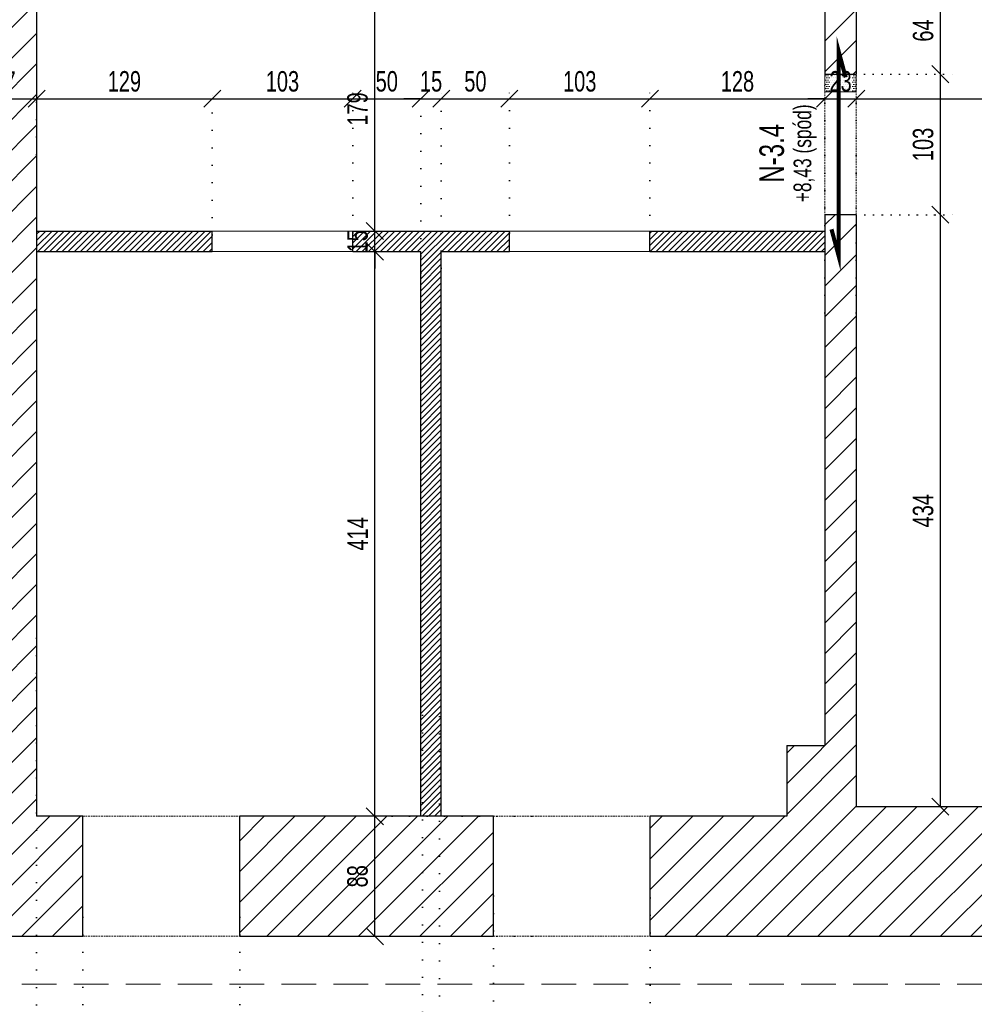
# Model space of a CAD drawing. Header units: millimetres. Extents: x 11149 to 111407, y -107619 to -23630.
# Tile 35 of 245: x 15479 to 16179, y -36493 to -35771. Entities that reach past the tile are written whole.
import ezdxf
from ezdxf.enums import TextEntityAlignment as Align

# ---------------------------------------------------------------- set-up
doc = ezdxf.new("R2010")
doc.units = ezdxf.units.MM
doc.header["$LTSCALE"] = 2
for name, pattern in [('DOT', [6.35, 0, -6.35]), ('HIDDEN', [9.525, 6.35, -3.175]), ('HIDDENX2', [19.05, 12.7, -6.35])]:
    doc.linetypes.add(name, pattern=pattern)
doc.layers.get('0').update_dxf_attribs({"plot": 0})
doc.layers.get('Defpoints').update_dxf_attribs({"color": 1})
doc.layers.add('3DPLAN_A_KRESKOWANIE 1', color=253, linetype='Continuous')
doc.layers.add('3DPLAN_A_OPIS', color=8, linetype='Continuous')
for name, color, linetype, lineweight in [('3DPLAN_A_WYSOKOŚCI ZMIANA', 144, 'HIDDENX2', 5), ('A_WYBURZENIA', 6, 'Continuous', 0), ('A_ściany mur', 2, 'Continuous', 30), ('e-cad_opisyNadproża', 7, 'Continuous', 9), ('e-cad_wymiary', 4, 'Continuous', 9), ('Opisy', 7, 'Continuous', 13)]:
    doc.layers.add(name, color=color, linetype=linetype, lineweight=lineweight)
doc.styles.add('e-cad_1', font='arial.ttf', dxfattribs={"width": 0.7})
doc.dimstyles.new('e-cad_1_100_[cm]', dxfattribs={"dimscale": 10, "dimtxt": 1.5, "dimasz": 1.25, "dimexe": 1.25, "dimexo": 0.625, "dimgap": 0.5, "dimtad": 1, "dimdec": 0, "dimrnd": 1, "dimzin": 1, "dimtxsty": 'e-cad_1', "dimblk": 'OBLIQUE', "dimcen": 2.5, "dimclrd": 256, "dimclre": 252, "dimclrt": 7, "dimadec": 0, "dimazin": 0, "dimtfac": 1, "dimtix": 1, "dimtmove": 2, "dimatfit": 3, "dimldrblk": 'NONE', "dimfxl": 60, "dimfxlon": 1, "dimarcsym": 0})
pattern_1 = [(45, (-15000, 214.1482), (-2.24506403, 2.24506403), [])]
pattern_2 = [(45, (13281.13, -30963.905), (-11.22532, 11.22532), [])]

# ---------------------------------------------------------------- blocks, each defined once
blk = doc.blocks.new('_OBLIQUE')
at = {"color": 0, "linetype": 'ByBlock', "lineweight": -2}
blk.add_line((-0.5, -0.5), (0.5, 0.5), dxfattribs=at)
blk = doc.blocks.new('*D164')
at = {"layer": 'Defpoints', "color": 0}
for p in [(15344.12, -36407.72), (15525.12, -36422.72), (15525.12, -36577.89)]:
    blk.add_point(p, dxfattribs=at)
at = {"layer": 'e-cad_wymiary', "color": 252, "linetype": 'DOT', "lineweight": -2}
for p, q in [((15344.12, -36413.97), (15344.12, -36590.39)), ((15525.12, -36428.97), (15525.12, -36590.39))]:
    blk.add_line(p, q, dxfattribs=at)
at = {"layer": 'e-cad_wymiary', "lineweight": -2}
blk.add_line((15344.12, -36577.89), (15525.12, -36577.89), dxfattribs=at)
at = {"layer": 'e-cad_wymiary', "lineweight": -2, "xscale": 12.5, "yscale": 12.5, "zscale": 12.5, "rotation": 180}
blk.add_blockref('_OBLIQUE', (15344.12, -36577.89), dxfattribs=at)
at = {"layer": 'e-cad_wymiary', "lineweight": -2, "xscale": 12.5, "yscale": 12.5, "zscale": 12.5}
blk.add_blockref('_OBLIQUE', (15525.12, -36577.89), dxfattribs=at)
at = {"layer": 'e-cad_wymiary', "color": 7, "insert": (15434.62, -36565.23), "char_height": 15, "attachment_point": 5, "style": 'e-cad_1'}
blk.add_mtext('181', dxfattribs=at)
blk = doc.blocks.new('_None')
blk = doc.blocks.new('*D165')
at = {"layer": 'Defpoints', "color": 0}
for p in [(15525.12, -36422.72), (15640.12, -36422.72), (15640.12, -36577.89)]:
    blk.add_point(p, dxfattribs=at)
at = {"layer": 'e-cad_wymiary', "color": 252, "linetype": 'DOT', "lineweight": -2}
for p, q in [((15525.12, -36428.97), (15525.12, -36590.39)), ((15640.12, -36428.97), (15640.12, -36590.39))]:
    blk.add_line(p, q, dxfattribs=at)
at = {"layer": 'e-cad_wymiary', "lineweight": -2}
blk.add_line((15525.12, -36577.89), (15640.12, -36577.89), dxfattribs=at)
at = {"layer": 'e-cad_wymiary', "lineweight": -2, "xscale": 12.5, "yscale": 12.5, "zscale": 12.5, "rotation": 180}
blk.add_blockref('_OBLIQUE', (15525.12, -36577.89), dxfattribs=at)
at = {"layer": 'e-cad_wymiary', "lineweight": -2, "xscale": 12.5, "yscale": 12.5, "zscale": 12.5}
blk.add_blockref('_OBLIQUE', (15640.12, -36577.89), dxfattribs=at)
at = {"layer": 'e-cad_wymiary', "color": 7, "insert": (15582.62, -36565.23), "char_height": 15, "attachment_point": 5, "style": 'e-cad_1'}
blk.add_mtext('115', dxfattribs=at)
blk = doc.blocks.new('*D166')
at = {"layer": 'Defpoints', "color": 0}
for p in [(15826.12, -36407.07), (15640.12, -36422.72), (15826.12, -36577.89)]:
    blk.add_point(p, dxfattribs=at)
at = {"layer": 'e-cad_wymiary', "color": 252, "linetype": 'DOT', "lineweight": -2}
for p, q in [((15826.12, -36413.32), (15826.12, -36590.39)), ((15640.12, -36428.97), (15640.12, -36590.39))]:
    blk.add_line(p, q, dxfattribs=at)
at = {"layer": 'e-cad_wymiary', "lineweight": -2}
blk.add_line((15640.12, -36577.89), (15826.12, -36577.89), dxfattribs=at)
at = {"layer": 'e-cad_wymiary', "lineweight": -2, "xscale": 12.5, "yscale": 12.5, "zscale": 12.5, "rotation": 180}
blk.add_blockref('_OBLIQUE', (15640.12, -36577.89), dxfattribs=at)
at = {"layer": 'e-cad_wymiary', "lineweight": -2, "xscale": 12.5, "yscale": 12.5, "zscale": 12.5}
blk.add_blockref('_OBLIQUE', (15826.12, -36577.89), dxfattribs=at)
at = {"layer": 'e-cad_wymiary', "color": 7, "insert": (15733.12, -36565.23), "char_height": 15, "attachment_point": 5, "style": 'e-cad_1'}
blk.add_mtext('186', dxfattribs=at)
blk = doc.blocks.new('*D167')
at = {"layer": 'Defpoints', "color": 0}
for p in [(15826.12, -36407.07), (15941.12, -36408.37), (15941.12, -36577.89)]:
    blk.add_point(p, dxfattribs=at)
at = {"layer": 'e-cad_wymiary', "color": 252, "linetype": 'DOT', "lineweight": -2}
for p, q in [((15826.12, -36413.32), (15826.12, -36590.39)), ((15941.12, -36414.62), (15941.12, -36590.39))]:
    blk.add_line(p, q, dxfattribs=at)
at = {"layer": 'e-cad_wymiary', "lineweight": -2}
blk.add_line((15826.12, -36577.89), (15941.12, -36577.89), dxfattribs=at)
at = {"layer": 'e-cad_wymiary', "lineweight": -2, "xscale": 12.5, "yscale": 12.5, "zscale": 12.5, "rotation": 180}
blk.add_blockref('_OBLIQUE', (15826.12, -36577.89), dxfattribs=at)
at = {"layer": 'e-cad_wymiary', "lineweight": -2, "xscale": 12.5, "yscale": 12.5, "zscale": 12.5}
blk.add_blockref('_OBLIQUE', (15941.12, -36577.89), dxfattribs=at)
at = {"layer": 'e-cad_wymiary', "color": 7, "insert": (15883.62, -36565.23), "char_height": 15, "attachment_point": 5, "style": 'e-cad_1'}
blk.add_mtext('115', dxfattribs=at)
blk = doc.blocks.new('*D168')
at = {"layer": 'Defpoints', "color": 0}
for p in [(15941.12, -36408.37), (16677.49, -36424.02), (16677.49, -36577.89)]:
    blk.add_point(p, dxfattribs=at)
at = {"layer": 'e-cad_wymiary', "color": 252, "linetype": 'DOT', "lineweight": -2}
for p, q in [((15941.12, -36414.62), (15941.12, -36590.39)), ((16677.49, -36430.27), (16677.49, -36590.39))]:
    blk.add_line(p, q, dxfattribs=at)
at = {"layer": 'e-cad_wymiary', "lineweight": -2}
blk.add_line((15941.12, -36577.89), (16677.49, -36577.89), dxfattribs=at)
at = {"layer": 'e-cad_wymiary', "lineweight": -2, "xscale": 12.5, "yscale": 12.5, "zscale": 12.5, "rotation": 180}
blk.add_blockref('_OBLIQUE', (15941.12, -36577.89), dxfattribs=at)
at = {"layer": 'e-cad_wymiary', "lineweight": -2, "xscale": 12.5, "yscale": 12.5, "zscale": 12.5}
blk.add_blockref('_OBLIQUE', (16677.49, -36577.89), dxfattribs=at)
at = {"layer": 'e-cad_wymiary', "color": 7, "insert": (16309.3, -36565.23), "char_height": 15, "attachment_point": 5, "style": 'e-cad_1'}
blk.add_mtext('736', dxfattribs=at)
blk = doc.blocks.new('*D189')
at = {"layer": 'Defpoints', "color": 0}
for p in [(15444.12, -36218.08), (15491.12, -36218.08), (15491.12, -36612.89)]:
    blk.add_point(p, dxfattribs=at)
at = {"layer": 'e-cad_wymiary', "color": 252, "linetype": 'DOT', "lineweight": -2}
for p, q in [((15444.12, -36224.33), (15444.12, -36625.39)), ((15491.12, -36224.33), (15491.12, -36625.39))]:
    blk.add_line(p, q, dxfattribs=at)
at = {"layer": 'e-cad_wymiary', "lineweight": -2}
blk.add_line((15444.12, -36612.89), (15491.12, -36612.89), dxfattribs=at)
at = {"layer": 'e-cad_wymiary', "lineweight": -2, "xscale": 12.5, "yscale": 12.5, "zscale": 12.5, "rotation": 180}
blk.add_blockref('_OBLIQUE', (15444.12, -36612.89), dxfattribs=at)
at = {"layer": 'e-cad_wymiary', "lineweight": -2, "xscale": 12.5, "yscale": 12.5, "zscale": 12.5}
blk.add_blockref('_OBLIQUE', (15491.12, -36612.89), dxfattribs=at)
at = {"layer": 'e-cad_wymiary', "color": 7, "insert": (15467.62, -36600.39), "char_height": 15, "attachment_point": 5, "style": 'e-cad_1'}
blk.add_mtext('47', dxfattribs=at)
blk = doc.blocks.new('*D190')
at = {"layer": 'Defpoints', "color": 0}
for p in [(15491.12, -36218.08), (15774.12, -36274.57), (15774.12, -36612.89)]:
    blk.add_point(p, dxfattribs=at)
at = {"layer": 'e-cad_wymiary', "color": 252, "linetype": 'DOT', "lineweight": -2}
for p, q in [((15491.12, -36224.33), (15491.12, -36625.39)), ((15774.12, -36280.82), (15774.12, -36625.39))]:
    blk.add_line(p, q, dxfattribs=at)
at = {"layer": 'e-cad_wymiary', "lineweight": -2}
blk.add_line((15491.12, -36612.89), (15774.12, -36612.89), dxfattribs=at)
at = {"layer": 'e-cad_wymiary', "lineweight": -2, "xscale": 12.5, "yscale": 12.5, "zscale": 12.5, "rotation": 180}
blk.add_blockref('_OBLIQUE', (15491.12, -36612.89), dxfattribs=at)
at = {"layer": 'e-cad_wymiary', "lineweight": -2, "xscale": 12.5, "yscale": 12.5, "zscale": 12.5}
blk.add_blockref('_OBLIQUE', (15774.12, -36612.89), dxfattribs=at)
at = {"layer": 'e-cad_wymiary', "color": 7, "insert": (15632.62, -36600.23), "char_height": 15, "attachment_point": 5, "style": 'e-cad_1'}
blk.add_mtext('283', dxfattribs=at)
blk = doc.blocks.new('*D191')
at = {"layer": 'Defpoints', "color": 0}
for p in [(15774.12, -36274.57), (15786.62, -36275.47), (15786.62, -36612.89)]:
    blk.add_point(p, dxfattribs=at)
at = {"layer": 'e-cad_wymiary', "color": 252, "linetype": 'DOT', "lineweight": -2}
for p, q in [((15774.12, -36280.82), (15774.12, -36625.39)), ((15786.62, -36281.72), (15786.62, -36625.39))]:
    blk.add_line(p, q, dxfattribs=at)
at = {"layer": 'e-cad_wymiary', "lineweight": -2}
for p, q in [((15774.12, -36612.89), (15761.62, -36612.89)), ((15774.12, -36612.89), (15786.62, -36612.89)), ((15786.62, -36612.89), (15799.12, -36612.89))]:
    blk.add_line(p, q, dxfattribs=at)
at = {"layer": 'e-cad_wymiary', "lineweight": -2, "xscale": 12.5, "yscale": 12.5, "zscale": 12.5}
blk.add_blockref('_OBLIQUE', (15774.12, -36612.89), dxfattribs=at)
at = {"layer": 'e-cad_wymiary', "lineweight": -2, "xscale": 12.5, "yscale": 12.5, "zscale": 12.5, "rotation": 180}
blk.add_blockref('_OBLIQUE', (15786.62, -36612.89), dxfattribs=at)
at = {"layer": 'e-cad_wymiary', "color": 7, "insert": (15780.37, -36600.36), "char_height": 15, "attachment_point": 5, "style": 'e-cad_1'}
blk.add_mtext('12', dxfattribs=at)
blk = doc.blocks.new('*D266')
at = {"layer": 'Defpoints', "color": 0}
for p in [(15491.12, -35828.89), (15444.12, -35875.98), (15491.12, -35875.98)]:
    blk.add_point(p, dxfattribs=at)
at = {"layer": 'e-cad_wymiary', "color": 252, "linetype": 'DOT', "lineweight": -2}
for p, q in [((15444.12, -35869.73), (15444.12, -35816.39)), ((15491.12, -35869.73), (15491.12, -35816.39))]:
    blk.add_line(p, q, dxfattribs=at)
at = {"layer": 'e-cad_wymiary', "lineweight": -2}
blk.add_line((15444.12, -35828.89), (15491.12, -35828.89), dxfattribs=at)
at = {"layer": 'e-cad_wymiary', "lineweight": -2, "xscale": 12.5, "yscale": 12.5, "zscale": 12.5, "rotation": 180}
blk.add_blockref('_OBLIQUE', (15444.12, -35828.89), dxfattribs=at)
at = {"layer": 'e-cad_wymiary', "lineweight": -2, "xscale": 12.5, "yscale": 12.5, "zscale": 12.5}
blk.add_blockref('_OBLIQUE', (15491.12, -35828.89), dxfattribs=at)
at = {"layer": 'e-cad_wymiary', "color": 7, "insert": (15467.62, -35816.39), "char_height": 15, "attachment_point": 5, "style": 'e-cad_1'}
blk.add_mtext('47', dxfattribs=at)
blk = doc.blocks.new('*D267')
at = {"layer": 'Defpoints', "color": 0, "ltscale": 0.5}
for p in [(15619.9, -35828.89), (15491.12, -35875.98), (15619.9, -35935.01)]:
    blk.add_point(p, dxfattribs=at)
at = {"layer": 'e-cad_wymiary', "color": 252, "linetype": 'DOT', "lineweight": -2}
for p, q in [((15491.12, -35869.73), (15491.12, -35816.39)), ((15619.9, -35928.76), (15619.9, -35816.39))]:
    blk.add_line(p, q, dxfattribs=at)
at = {"layer": 'e-cad_wymiary', "lineweight": -2}
blk.add_line((15491.12, -35828.89), (15619.9, -35828.89), dxfattribs=at)
at = {"layer": 'e-cad_wymiary', "lineweight": -2, "ltscale": 0.5, "xscale": 12.5, "yscale": 12.5, "zscale": 12.5, "rotation": 180}
blk.add_blockref('_OBLIQUE', (15491.12, -35828.89), dxfattribs=at)
at = {"layer": 'e-cad_wymiary', "lineweight": -2, "ltscale": 0.5, "xscale": 12.5, "yscale": 12.5, "zscale": 12.5}
blk.add_blockref('_OBLIQUE', (15619.9, -35828.89), dxfattribs=at)
at = {"layer": 'e-cad_wymiary', "color": 7, "ltscale": 0.5, "insert": (15555.51, -35816.23), "char_height": 15, "attachment_point": 5, "style": 'e-cad_1'}
blk.add_mtext('129', dxfattribs=at)
blk = doc.blocks.new('*D268')
at = {"layer": 'Defpoints', "color": 0, "ltscale": 0.5}
for p in [(15722.9, -35828.89), (15619.9, -35935.01), (15722.9, -35933.39)]:
    blk.add_point(p, dxfattribs=at)
at = {"layer": 'e-cad_wymiary', "color": 252, "linetype": 'DOT', "lineweight": -2}
for p, q in [((15619.9, -35928.76), (15619.9, -35816.39)), ((15722.9, -35927.14), (15722.9, -35816.39))]:
    blk.add_line(p, q, dxfattribs=at)
at = {"layer": 'e-cad_wymiary', "lineweight": -2}
blk.add_line((15619.9, -35828.89), (15722.9, -35828.89), dxfattribs=at)
at = {"layer": 'e-cad_wymiary', "lineweight": -2, "ltscale": 0.5, "xscale": 12.5, "yscale": 12.5, "zscale": 12.5, "rotation": 180}
blk.add_blockref('_OBLIQUE', (15619.9, -35828.89), dxfattribs=at)
at = {"layer": 'e-cad_wymiary', "lineweight": -2, "ltscale": 0.5, "xscale": 12.5, "yscale": 12.5, "zscale": 12.5}
blk.add_blockref('_OBLIQUE', (15722.9, -35828.89), dxfattribs=at)
at = {"layer": 'e-cad_wymiary', "color": 7, "ltscale": 0.5, "insert": (15671.4, -35816.23), "char_height": 15, "attachment_point": 5, "style": 'e-cad_1'}
blk.add_mtext('103', dxfattribs=at)
blk = doc.blocks.new('*D269')
at = {"layer": 'Defpoints', "color": 0, "ltscale": 0.5}
for p in [(15772.87, -35828.89), (15722.9, -35933.39), (15772.87, -35963.12)]:
    blk.add_point(p, dxfattribs=at)
at = {"layer": 'e-cad_wymiary', "color": 252, "linetype": 'DOT', "lineweight": -2}
for p, q in [((15722.9, -35927.14), (15722.9, -35816.39)), ((15772.87, -35956.87), (15772.87, -35816.39))]:
    blk.add_line(p, q, dxfattribs=at)
at = {"layer": 'e-cad_wymiary', "lineweight": -2}
blk.add_line((15722.9, -35828.89), (15772.87, -35828.89), dxfattribs=at)
at = {"layer": 'e-cad_wymiary', "lineweight": -2, "ltscale": 0.5, "xscale": 12.5, "yscale": 12.5, "zscale": 12.5, "rotation": 180}
blk.add_blockref('_OBLIQUE', (15722.9, -35828.89), dxfattribs=at)
at = {"layer": 'e-cad_wymiary', "lineweight": -2, "ltscale": 0.5, "xscale": 12.5, "yscale": 12.5, "zscale": 12.5}
blk.add_blockref('_OBLIQUE', (15772.87, -35828.89), dxfattribs=at)
at = {"layer": 'e-cad_wymiary', "color": 7, "ltscale": 0.5, "insert": (15747.89, -35816.23), "char_height": 15, "attachment_point": 5, "style": 'e-cad_1'}
blk.add_mtext('50', dxfattribs=at)
blk = doc.blocks.new('*D270')
at = {"layer": 'Defpoints', "color": 0, "ltscale": 0.5}
for p in [(15787.87, -35828.89), (15787.87, -35959.38), (15772.87, -35963.12)]:
    blk.add_point(p, dxfattribs=at)
at = {"layer": 'e-cad_wymiary', "color": 252, "linetype": 'DOT', "lineweight": -2}
for p, q in [((15772.87, -35956.87), (15772.87, -35816.39)), ((15787.87, -35953.13), (15787.87, -35816.39))]:
    blk.add_line(p, q, dxfattribs=at)
at = {"layer": 'e-cad_wymiary', "lineweight": -2}
for p, q in [((15772.87, -35828.89), (15760.37, -35828.89)), ((15772.87, -35828.89), (15787.87, -35828.89)), ((15787.87, -35828.89), (15800.37, -35828.89))]:
    blk.add_line(p, q, dxfattribs=at)
at = {"layer": 'e-cad_wymiary', "lineweight": -2, "ltscale": 0.5, "xscale": 12.5, "yscale": 12.5, "zscale": 12.5}
blk.add_blockref('_OBLIQUE', (15772.87, -35828.89), dxfattribs=at)
at = {"layer": 'e-cad_wymiary', "lineweight": -2, "ltscale": 0.5, "xscale": 12.5, "yscale": 12.5, "zscale": 12.5, "rotation": 180}
blk.add_blockref('_OBLIQUE', (15787.87, -35828.89), dxfattribs=at)
at = {"layer": 'e-cad_wymiary', "color": 7, "ltscale": 0.5, "insert": (15780.37, -35816.23), "char_height": 15, "attachment_point": 5, "style": 'e-cad_1'}
blk.add_mtext('15', dxfattribs=at)
blk = doc.blocks.new('*D271')
at = {"layer": 'Defpoints', "color": 0, "ltscale": 0.5}
for p in [(15837.85, -35828.89), (15837.85, -35933.39), (15787.87, -35959.38)]:
    blk.add_point(p, dxfattribs=at)
at = {"layer": 'e-cad_wymiary', "color": 252, "linetype": 'DOT', "lineweight": -2}
for p, q in [((15787.87, -35953.13), (15787.87, -35816.39)), ((15837.85, -35927.14), (15837.85, -35816.39))]:
    blk.add_line(p, q, dxfattribs=at)
at = {"layer": 'e-cad_wymiary', "lineweight": -2}
blk.add_line((15787.87, -35828.89), (15837.85, -35828.89), dxfattribs=at)
at = {"layer": 'e-cad_wymiary', "lineweight": -2, "ltscale": 0.5, "xscale": 12.5, "yscale": 12.5, "zscale": 12.5, "rotation": 180}
blk.add_blockref('_OBLIQUE', (15787.87, -35828.89), dxfattribs=at)
at = {"layer": 'e-cad_wymiary', "lineweight": -2, "ltscale": 0.5, "xscale": 12.5, "yscale": 12.5, "zscale": 12.5}
blk.add_blockref('_OBLIQUE', (15837.85, -35828.89), dxfattribs=at)
at = {"layer": 'e-cad_wymiary', "color": 7, "ltscale": 0.5, "insert": (15812.86, -35816.23), "char_height": 15, "attachment_point": 5, "style": 'e-cad_1'}
blk.add_mtext('50', dxfattribs=at)
blk = doc.blocks.new('*D272')
at = {"layer": 'Defpoints', "color": 0, "ltscale": 0.5}
for p in [(15940.85, -35828.89), (15837.85, -35933.39), (15940.85, -35933.39)]:
    blk.add_point(p, dxfattribs=at)
at = {"layer": 'e-cad_wymiary', "color": 252, "linetype": 'DOT', "lineweight": -2}
for p, q in [((15837.85, -35927.14), (15837.85, -35816.39)), ((15940.85, -35927.14), (15940.85, -35816.39))]:
    blk.add_line(p, q, dxfattribs=at)
at = {"layer": 'e-cad_wymiary', "lineweight": -2}
blk.add_line((15837.85, -35828.89), (15940.85, -35828.89), dxfattribs=at)
at = {"layer": 'e-cad_wymiary', "lineweight": -2, "ltscale": 0.5, "xscale": 12.5, "yscale": 12.5, "zscale": 12.5, "rotation": 180}
blk.add_blockref('_OBLIQUE', (15837.85, -35828.89), dxfattribs=at)
at = {"layer": 'e-cad_wymiary', "lineweight": -2, "ltscale": 0.5, "xscale": 12.5, "yscale": 12.5, "zscale": 12.5}
blk.add_blockref('_OBLIQUE', (15940.85, -35828.89), dxfattribs=at)
at = {"layer": 'e-cad_wymiary', "color": 7, "ltscale": 0.5, "insert": (15889.35, -35816.23), "char_height": 15, "attachment_point": 5, "style": 'e-cad_1'}
blk.add_mtext('103', dxfattribs=at)
blk = doc.blocks.new('*D273')
at = {"layer": 'Defpoints', "color": 0, "ltscale": 0.5}
for p in [(16069.12, -35828.89), (15940.85, -35933.39), (16069.12, -35991.99)]:
    blk.add_point(p, dxfattribs=at)
at = {"layer": 'e-cad_wymiary', "color": 252, "linetype": 'DOT', "lineweight": -2}
for p, q in [((15940.85, -35927.14), (15940.85, -35816.39)), ((16069.12, -35985.74), (16069.12, -35816.39))]:
    blk.add_line(p, q, dxfattribs=at)
at = {"layer": 'e-cad_wymiary', "lineweight": -2}
blk.add_line((15940.85, -35828.89), (16069.12, -35828.89), dxfattribs=at)
at = {"layer": 'e-cad_wymiary', "lineweight": -2, "ltscale": 0.5, "xscale": 12.5, "yscale": 12.5, "zscale": 12.5, "rotation": 180}
blk.add_blockref('_OBLIQUE', (15940.85, -35828.89), dxfattribs=at)
at = {"layer": 'e-cad_wymiary', "lineweight": -2, "ltscale": 0.5, "xscale": 12.5, "yscale": 12.5, "zscale": 12.5}
blk.add_blockref('_OBLIQUE', (16069.12, -35828.89), dxfattribs=at)
at = {"layer": 'e-cad_wymiary', "color": 7, "ltscale": 0.5, "insert": (16004.99, -35816.23), "char_height": 15, "attachment_point": 5, "style": 'e-cad_1'}
blk.add_mtext('128', dxfattribs=at)
blk = doc.blocks.new('*D274')
at = {"layer": 'Defpoints', "color": 0}
for p in [(16638.12, -35828.89), (16638.12, -35954.34), (16092.12, -35991.99)]:
    blk.add_point(p, dxfattribs=at)
at = {"layer": 'e-cad_wymiary', "color": 252, "linetype": 'DOT', "lineweight": -2}
for p, q in [((16092.12, -35985.74), (16092.12, -35816.39)), ((16638.12, -35948.09), (16638.12, -35816.39))]:
    blk.add_line(p, q, dxfattribs=at)
at = {"layer": 'e-cad_wymiary', "lineweight": -2}
blk.add_line((16092.12, -35828.89), (16638.12, -35828.89), dxfattribs=at)
at = {"layer": 'e-cad_wymiary', "lineweight": -2, "xscale": 12.5, "yscale": 12.5, "zscale": 12.5, "rotation": 180}
blk.add_blockref('_OBLIQUE', (16092.12, -35828.89), dxfattribs=at)
at = {"layer": 'e-cad_wymiary', "lineweight": -2, "xscale": 12.5, "yscale": 12.5, "zscale": 12.5}
blk.add_blockref('_OBLIQUE', (16638.12, -35828.89), dxfattribs=at)
at = {"layer": 'e-cad_wymiary', "color": 7, "insert": (16365.12, -35816.23), "char_height": 15, "attachment_point": 5, "style": 'e-cad_1'}
blk.add_mtext('546', dxfattribs=at)
blk = doc.blocks.new('*D285')
at = {"layer": 'Defpoints', "color": 0}
for p in [(15739.12, -36354.89), (15860.52, -36354.89), (15860.52, -36442.89)]:
    blk.add_point(p, dxfattribs=at)
at = {"layer": 'e-cad_wymiary', "color": 252, "linetype": 'DOT', "lineweight": -2}
for p, q in [((15854.27, -36354.89), (15726.62, -36354.89)), ((15854.27, -36442.89), (15726.62, -36442.89))]:
    blk.add_line(p, q, dxfattribs=at)
at = {"layer": 'e-cad_wymiary', "lineweight": -2}
blk.add_line((15739.12, -36442.89), (15739.12, -36354.89), dxfattribs=at)
at = {"layer": 'e-cad_wymiary', "lineweight": -2, "xscale": 12.5, "yscale": 12.5, "zscale": 12.5}
for p, rotation in [((15739.12, -36354.89), 90), ((15739.12, -36442.89), 270)]:
    blk.add_blockref('_OBLIQUE', p, dxfattribs=dict(at, rotation=rotation))
at = {"layer": 'e-cad_wymiary', "color": 7, "insert": (15726.47, -36398.89), "char_height": 15, "attachment_point": 5, "rotation": 90, "style": 'e-cad_1'}
blk.add_mtext('88', dxfattribs=at)
blk = doc.blocks.new('*D286')
at = {"layer": 'Defpoints', "color": 0, "ltscale": 0.5}
for p in [(15739.12, -35940.89), (15768.52, -35940.89), (15860.52, -36354.89)]:
    blk.add_point(p, dxfattribs=at)
at = {"layer": 'e-cad_wymiary', "color": 252, "linetype": 'DOT', "lineweight": -2}
for p, q in [((15762.27, -35940.89), (15726.62, -35940.89)), ((15854.27, -36354.89), (15726.62, -36354.89))]:
    blk.add_line(p, q, dxfattribs=at)
at = {"layer": 'e-cad_wymiary', "lineweight": -2}
blk.add_line((15739.12, -36354.89), (15739.12, -35940.89), dxfattribs=at)
at = {"layer": 'e-cad_wymiary', "lineweight": -2, "ltscale": 0.5, "xscale": 12.5, "yscale": 12.5, "zscale": 12.5}
for p, rotation in [((15739.12, -35940.89), 90), ((15739.12, -36354.89), 270)]:
    blk.add_blockref('_OBLIQUE', p, dxfattribs=dict(at, rotation=rotation))
at = {"layer": 'e-cad_wymiary', "color": 7, "ltscale": 0.5, "insert": (15726.59, -36147.89), "char_height": 15, "attachment_point": 5, "rotation": 90, "style": 'e-cad_1'}
blk.add_mtext('414', dxfattribs=at)
blk = doc.blocks.new('*D287')
at = {"layer": 'Defpoints', "color": 0, "ltscale": 0.5}
for p in [(15739.12, -35925.89), (15768.52, -35925.89), (15768.52, -35940.89)]:
    blk.add_point(p, dxfattribs=at)
at = {"layer": 'e-cad_wymiary', "lineweight": -2}
for p, q in [((15739.12, -35925.89), (15739.12, -35913.39)), ((15739.12, -35940.89), (15739.12, -35925.89)), ((15739.12, -35940.89), (15739.12, -35953.39))]:
    blk.add_line(p, q, dxfattribs=at)
at = {"layer": 'e-cad_wymiary', "color": 252, "linetype": 'DOT', "lineweight": -2}
for p, q in [((15762.27, -35925.89), (15726.62, -35925.89)), ((15762.27, -35940.89), (15726.62, -35940.89))]:
    blk.add_line(p, q, dxfattribs=at)
at = {"layer": 'e-cad_wymiary', "lineweight": -2, "ltscale": 0.5, "xscale": 12.5, "yscale": 12.5, "zscale": 12.5}
for p, rotation in [((15739.12, -35925.89), 270), ((15739.12, -35940.89), 90)]:
    blk.add_blockref('_OBLIQUE', p, dxfattribs=dict(at, rotation=rotation))
at = {"layer": 'e-cad_wymiary', "color": 7, "ltscale": 0.5, "insert": (15726.47, -35933.39), "char_height": 15, "attachment_point": 5, "rotation": 90, "style": 'e-cad_1'}
blk.add_mtext('15', dxfattribs=at)
blk = doc.blocks.new('*D288')
at = {"layer": 'Defpoints', "color": 0}
for p in [(15739.12, -35746.89), (15778.83, -35746.89), (15768.52, -35925.89)]:
    blk.add_point(p, dxfattribs=at)
at = {"layer": 'e-cad_wymiary', "color": 252, "linetype": 'DOT', "lineweight": -2}
for p, q in [((15772.58, -35746.89), (15726.62, -35746.89)), ((15762.27, -35925.89), (15726.62, -35925.89))]:
    blk.add_line(p, q, dxfattribs=at)
at = {"layer": 'e-cad_wymiary', "lineweight": -2}
blk.add_line((15739.12, -35925.89), (15739.12, -35746.89), dxfattribs=at)
at = {"layer": 'e-cad_wymiary', "lineweight": -2, "xscale": 12.5, "yscale": 12.5, "zscale": 12.5}
for p, rotation in [((15739.12, -35746.89), 90), ((15739.12, -35925.89), 270)]:
    blk.add_blockref('_OBLIQUE', p, dxfattribs=dict(at, rotation=rotation))
at = {"layer": 'e-cad_wymiary', "color": 7, "insert": (15726.47, -35836.39), "char_height": 15, "attachment_point": 5, "rotation": 90, "style": 'e-cad_1'}
blk.add_mtext('179', dxfattribs=at)
blk = doc.blocks.new('*D2322')
at = {"layer": 'Defpoints', "color": 0, "ltscale": 0.5}
for p in [(16092.12, -35828.89), (16069.12, -35991.99), (16092.12, -35991.99)]:
    blk.add_point(p, dxfattribs=at)
at = {"layer": 'e-cad_wymiary', "color": 252, "linetype": 'DOT', "lineweight": -2}
for p, q in [((16069.12, -35985.74), (16069.12, -35816.39)), ((16092.12, -35985.74), (16092.12, -35816.39))]:
    blk.add_line(p, q, dxfattribs=at)
at = {"layer": 'e-cad_wymiary', "lineweight": -2}
for p, q in [((16069.12, -35828.89), (16056.62, -35828.89)), ((16069.12, -35828.89), (16092.12, -35828.89)), ((16092.12, -35828.89), (16104.62, -35828.89))]:
    blk.add_line(p, q, dxfattribs=at)
at = {"layer": 'e-cad_wymiary', "lineweight": -2, "ltscale": 0.5, "xscale": 12.5, "yscale": 12.5, "zscale": 12.5}
blk.add_blockref('_OBLIQUE', (16069.12, -35828.89), dxfattribs=at)
at = {"layer": 'e-cad_wymiary', "lineweight": -2, "ltscale": 0.5, "xscale": 12.5, "yscale": 12.5, "zscale": 12.5, "rotation": 180}
blk.add_blockref('_OBLIQUE', (16092.12, -35828.89), dxfattribs=at)
at = {"layer": 'e-cad_wymiary', "color": 7, "ltscale": 0.5, "insert": (16080.62, -35816.23), "char_height": 15, "attachment_point": 5, "style": 'e-cad_1'}
blk.add_mtext('23', dxfattribs=at)
blk = doc.blocks.new('*D2323')
at = {"layer": 'Defpoints', "color": 0, "ltscale": 0.5}
for p in [(16092.12, -35913.89), (16153.83, -35913.89), (16151.17, -36347.89)]:
    blk.add_point(p, dxfattribs=at)
at = {"layer": 'e-cad_wymiary', "color": 252, "linetype": 'DOT', "lineweight": -2}
for p, q in [((16098.37, -35913.89), (16166.33, -35913.89)), ((16153.83, -36347.89), (16166.33, -36347.89))]:
    blk.add_line(p, q, dxfattribs=at)
at = {"layer": 'e-cad_wymiary', "lineweight": -2}
blk.add_line((16153.83, -36347.89), (16153.83, -35913.89), dxfattribs=at)
at = {"layer": 'e-cad_wymiary', "lineweight": -2, "ltscale": 0.5, "xscale": 12.5, "yscale": 12.5, "zscale": 12.5}
for p, rotation in [((16153.83, -35913.89), 90), ((16153.83, -36347.89), 270)]:
    blk.add_blockref('_OBLIQUE', p, dxfattribs=dict(at, rotation=rotation))
at = {"layer": 'e-cad_wymiary', "color": 7, "ltscale": 0.5, "insert": (16141.16, -36130.89), "char_height": 15, "attachment_point": 5, "rotation": 90, "style": 'e-cad_1'}
blk.add_mtext('434', dxfattribs=at)
blk = doc.blocks.new('*D2324')
at = {"layer": 'Defpoints', "color": 0, "ltscale": 0.5}
for p in [(16085.43, -35810.89), (16153.83, -35810.89), (16092.12, -35913.89)]:
    blk.add_point(p, dxfattribs=at)
at = {"layer": 'e-cad_wymiary', "color": 252, "linetype": 'DOT', "lineweight": -2, "ltscale": 0.5}
for p, q in [((16091.68, -35810.89), (16166.33, -35810.89)), ((16098.37, -35913.89), (16166.33, -35913.89))]:
    blk.add_line(p, q, dxfattribs=at)
at = {"layer": 'e-cad_wymiary', "lineweight": -2, "ltscale": 0.5}
blk.add_line((16153.83, -35913.89), (16153.83, -35810.89), dxfattribs=at)
at = {"layer": 'e-cad_wymiary', "lineweight": -2, "ltscale": 0.5, "xscale": 12.5, "yscale": 12.5, "zscale": 12.5}
for p, rotation in [((16153.83, -35810.89), 90), ((16153.83, -35913.89), 270)]:
    blk.add_blockref('_OBLIQUE', p, dxfattribs=dict(at, rotation=rotation))
at = {"layer": 'e-cad_wymiary', "color": 7, "ltscale": 0.5, "insert": (16141.16, -35862.39), "char_height": 15, "attachment_point": 5, "rotation": 90, "style": 'e-cad_1'}
blk.add_mtext('103', dxfattribs=at)
blk = doc.blocks.new('*D2325')
at = {"layer": 'Defpoints', "color": 0, "ltscale": 0.5}
for p in [(16120.84, -35746.89), (16153.83, -35746.89), (16085.43, -35810.89)]:
    blk.add_point(p, dxfattribs=at)
at = {"layer": 'e-cad_wymiary', "color": 252, "linetype": 'DOT', "lineweight": -2, "ltscale": 0.5}
for p, q in [((16127.09, -35746.89), (16166.33, -35746.89)), ((16091.68, -35810.89), (16166.33, -35810.89))]:
    blk.add_line(p, q, dxfattribs=at)
at = {"layer": 'e-cad_wymiary', "lineweight": -2, "ltscale": 0.5}
blk.add_line((16153.83, -35810.89), (16153.83, -35746.89), dxfattribs=at)
at = {"layer": 'e-cad_wymiary', "lineweight": -2, "ltscale": 0.5, "xscale": 12.5, "yscale": 12.5, "zscale": 12.5}
for p, rotation in [((16153.83, -35746.89), 90), ((16153.83, -35810.89), 270)]:
    blk.add_blockref('_OBLIQUE', p, dxfattribs=dict(at, rotation=rotation))
at = {"layer": 'e-cad_wymiary', "color": 7, "ltscale": 0.5, "insert": (16141.17, -35778.89), "char_height": 15, "attachment_point": 5, "rotation": 90, "style": 'e-cad_1'}
blk.add_mtext('64', dxfattribs=at)

msp = doc.modelspace()

# ---------------------------------------------------------------- hatches: boundary and pattern name
at = {"layer": '3DPLAN_A_KRESKOWANIE 1'}
h = msp.add_hatch(dxfattribs=at)
h.set_pattern_fill('ANSI31', color=256, scale=5, style=0)
h.set_pattern_definition(pattern_2)
h.paths.add_polyline_path([(15716.12, -35746.89), (16069.12, -35746.89), (16069.12, -35810.89), (16092.12, -35810.89), (16092.12, -35746.89), (16638.12, -35746.89), (16638.12, -35909.89), (16677.49, -35909.89), (16677.49, -35066.89), (16610.12, -35066.89), (16610.12, -35462.89), (16562.12, -35462.89), (16562.12, -35727.89), (16058.12, -35727.89), (16058.12, -35676.89), (16046.12, -35676.89), (16046.12, -35655.89), (16024.12, -35655.89), (16024.12, -35676.89), (16012.12, -35676.89), (16012.12, -35727.89), (15728.12, -35727.89), (15728.12, -35598.89), (15716.12, -35598.89), (15716.12, -35727.89)])
h = msp.add_hatch(dxfattribs=at)
h.set_pattern_fill('ANSI31', color=256, scale=5, style=0)
h.set_pattern_definition(pattern_2)
h.paths.add_polyline_path([(15308.12, -35631.89), (15308.12, -35653.89), (15416.12, -35653.89), (15416.12, -35752.89), (15444.12, -35752.89), (15444.12, -36304.89), (15416.12, -36304.89), (15416.12, -36357.89), (15344.12, -36357.89), (15344.12, -36442.89), (15525.12, -36442.89), (15525.12, -36354.89), (15491.12, -36354.89), (15491.12, -35938.39), (15491.12, -35925.89), (15491.12, -35746.89), (15561.12, -35746.89), (15561.12, -35727.89), (15464.12, -35727.89), (15464.12, -35631.89), (15439.12, -35631.89)])
h = msp.add_hatch(dxfattribs=at)
h.set_pattern_fill('ANSI31', color=256, scale=5, style=0)
h.set_pattern_definition(pattern_2)
h.paths.add_polyline_path([(16069.12, -35925.89), (16069.12, -35938.39), (16069.12, -36302.89), (16041.12, -36302.89), (16041.12, -36354.89), (15941.12, -36354.89), (15941.12, -36442.89), (16677.49, -36442.89), (16677.49, -36135.89), (16638.12, -36135.89), (16638.12, -36282.89), (16585.12, -36282.89), (16585.12, -36347.89), (16092.12, -36347.89), (16092.12, -35913.89), (16069.12, -35913.89)])
h = msp.add_hatch(dxfattribs=at)
h.set_pattern_fill('ANSI31', color=256, scale=5, style=0)
h.set_pattern_definition(pattern_2)
h.paths.add_polyline_path([(15640.12, -36354.89), (15640.12, -36442.89), (15826.12, -36442.89), (15826.12, -36354.89), (15786.62, -36354.89), (15774.12, -36354.89)])
at = {"layer": '3DPLAN_A_OPIS', "lineweight": 0, "transparency": 33554687}
h = msp.add_hatch(dxfattribs=at)
h.set_pattern_fill('ANSI31', color=1)
h.set_pattern_definition(pattern_1)
h.paths.add_polyline_path([(15491.12, -35940.89), (15491.12, -35925.89), (15619.9, -35925.89), (15619.9, -35940.89)])
h = msp.add_hatch(dxfattribs=at)
h.set_pattern_fill('ANSI31', color=1)
h.set_pattern_definition(pattern_1)
h.paths.add_polyline_path([(15722.9, -35925.89), (15722.9, -35940.89), (15772.87, -35940.89), (15772.87, -36354.89), (15787.87, -36354.89), (15787.87, -35940.89), (15836.6, -35940.89), (15837.85, -35937.89), (15837.85, -35925.89)])
h = msp.add_hatch(dxfattribs=at)
h.set_pattern_fill('ANSI31', color=1)
h.set_pattern_definition(pattern_1)
h.paths.add_polyline_path([(15940.85, -35940.89), (16069.12, -35940.89), (16069.12, -35925.89), (15940.85, -35925.89)])
at = {"layer": 'A_WYBURZENIA', "transparency": 33554687}
h = msp.add_hatch(dxfattribs=at)
h.set_pattern_fill('DOTS', color=256)
h.set_pattern_definition([(0, (-8846.8284, -11118.418), (0.79375, 1.5875), [0, -1.5875])])
h.paths.add_polyline_path([(16069.12, -35810.89), (16069.12, -35823.89), (16092.12, -35823.89), (16092.12, -35810.89)])

# ---------------------------------------------------------------- linework, layer by layer
at = {"layer": '3DPLAN_A_OPIS', "color": 1, "lineweight": 30}
for p, q in [((15491.12, -35925.89), (15619.9, -35925.89)), ((15619.9, -35940.89), (15619.9, -35925.89)), ((15722.9, -35940.89), (15722.9, -35925.89)), ((15722.9, -35925.89), (15837.85, -35925.89)), ((15837.85, -35940.89), (15837.85, -35925.89)), ((15940.85, -35940.89), (15940.85, -35925.89)), ((15940.85, -35925.89), (16069.12, -35925.89)), ((15491.12, -35940.89), (15619.9, -35940.89)), ((15722.9, -35940.89), (15772.87, -35940.89)), ((15772.87, -36354.89), (15772.87, -35940.89)), ((15787.87, -35940.89), (15837.85, -35940.89)), ((15787.87, -36354.89), (15787.87, -35940.89)), ((15940.85, -35940.89), (16069.12, -35940.89))]:
    msp.add_line(p, q, dxfattribs=at)
at = {"layer": '3DPLAN_A_OPIS', "color": 1, "lineweight": 5}
for p, q in [((15619.9, -35925.89), (15722.9, -35925.89)), ((15837.85, -35925.89), (15940.85, -35925.89)), ((15619.9, -35940.89), (15722.9, -35940.89)), ((15837.85, -35940.89), (15940.85, -35940.89))]:
    msp.add_line(p, q, dxfattribs=at)
at = {"layer": '3DPLAN_A_WYSOKOŚCI ZMIANA'}
msp.add_line((11746.49, -36477.89), (16712.49, -36477.89), dxfattribs=at)
at = {"layer": 'A_WYBURZENIA', "transparency": 33554687}
for p, q in [((16069.12, -35823.89), (16069.12, -35810.89)), ((16092.12, -35810.89), (16092.12, -35823.89)), ((16092.12, -35823.89), (16069.12, -35823.89))]:
    msp.add_line(p, q, dxfattribs=at)
at = {"layer": 'A_ściany mur', "ltscale": 0.1}
for p, q in [((15491.12, -35746.89), (15491.12, -36354.89)), ((16069.12, -35746.89), (16069.12, -35810.89)), ((16092.12, -35746.89), (16092.12, -35810.89)), ((16069.12, -35810.89), (16092.12, -35810.89)), ((16092.12, -35913.89), (16069.12, -35913.89)), ((16069.12, -35913.89), (16069.12, -36302.89)), ((16092.12, -35913.89), (16092.12, -36347.89)), ((16041.12, -36302.89), (16041.12, -36354.89)), ((16041.12, -36302.89), (16069.12, -36302.89)), ((16585.12, -36347.89), (16092.12, -36347.89)), ((15525.12, -36354.89), (15491.12, -36354.89)), ((15525.12, -36442.89), (15525.12, -36354.89)), ((15826.12, -36354.89), (15640.12, -36354.89)), ((15640.12, -36442.89), (15640.12, -36354.89)), ((15826.12, -36442.89), (15826.12, -36354.89)), ((16041.12, -36354.89), (15941.12, -36354.89)), ((15941.12, -36442.89), (15941.12, -36354.89)), ((15344.12, -36442.89), (15525.12, -36442.89)), ((15640.12, -36442.89), (15826.12, -36442.89)), ((15941.12, -36442.89), (16677.49, -36442.89))]:
    msp.add_line(p, q, dxfattribs=at)
at = {"layer": 'A_ściany mur', "color": 4, "linetype": 'HIDDEN', "lineweight": 5, "ltscale": 0.1}
for p, q in [((16069.12, -35823.89), (16069.12, -35913.89)), ((16092.12, -35913.89), (16092.12, -35823.89)), ((15525.12, -36354.89), (15640.12, -36354.89)), ((15826.12, -36354.89), (15941.12, -36354.89)), ((15525.12, -36442.89), (15640.12, -36442.89)), ((15826.12, -36442.89), (15941.12, -36442.89))]:
    msp.add_line(p, q, dxfattribs=at)
at = {"layer": 'Opisy', "color": 161, "const_width": 3}
msp.add_lwpolyline([(16084.32, -35813.21), (16079.14, -35793.89), (16079.14, -35943.89), (16073.96, -35924.57)], dxfattribs=at)

# ---------------------------------------------------------------- texts
at = {"layer": 'e-cad_opisyNadproża', "ltscale": 0.08, "style": 'e-cad_1', "width": 0.7}
for s, height, p in [('+8,43 (spód)', 13, (16046.12, -35868.89)), ('N-3.4', 18, (16021.12, -35868.89))]:
    msp.add_text(s, height=height, rotation=90, dxfattribs=at).set_placement(p, align=Align.TOP_CENTER)

# ---------------------------------------------------------------- dimensions: what is measured, and where the dimension line sits
at = {"layer": 'e-cad_wymiary'}
for base, p1, p2, picture, middle in [((15739.12, -35746.89), (15768.52, -35925.89), (15778.83, -35746.89), '*D288', (15726.47, -35836.39)), ((15739.12, -35925.89), (15768.52, -35940.89), (15768.52, -35925.89), '*D287', (15726.47, -35933.39)), ((15739.12, -35940.89), (15860.52, -36354.89), (15768.52, -35940.89), '*D286', (15726.59, -36147.89)), ((15739.12, -36354.89), (15860.52, -36442.89), (15860.52, -36354.89), '*D285', (15726.47, -36398.89))]:
    dim = msp.add_linear_dim(base=base, p1=p1, p2=p2, angle=90, dimstyle='e-cad_1_100_[cm]', dxfattribs=at)
    dim.commit()
    dim.dimension.update_dxf_attribs({"geometry": picture, "text_midpoint": middle})
at = {"layer": 'e-cad_wymiary', "ltscale": 0.5}
for base, p1, p2, picture, middle in [((16153.83, -35746.89), (16085.43, -35810.89), (16120.84, -35746.89), '*D2325', (16141.17, -35778.89)), ((16153.83, -35810.89), (16092.12, -35913.89), (16085.43, -35810.89), '*D2324', (16141.16, -35862.39))]:
    dim = msp.add_linear_dim(base=base, p1=p1, p2=p2, angle=90, dimstyle='e-cad_1_100_[cm]', dxfattribs=at)
    dim.commit()
    dim.dimension.update_dxf_attribs({"geometry": picture, "text_midpoint": middle})
at = {"layer": 'e-cad_wymiary'}
for base, p1, p2, picture, middle in [((15491.12, -35828.89), (15444.12, -35875.98), (15491.12, -35875.98), '*D266', (15467.62, -35816.39)), ((15619.9, -35828.89), (15491.12, -35875.98), (15619.9, -35935.01), '*D267', (15555.51, -35816.23)), ((15722.9, -35828.89), (15619.9, -35935.01), (15722.9, -35933.39), '*D268', (15671.4, -35816.23)), ((15772.87, -35828.89), (15722.9, -35933.39), (15772.87, -35963.12), '*D269', (15747.89, -35816.23)), ((15787.87, -35828.89), (15772.87, -35963.12), (15787.87, -35959.38), '*D270', (15780.37, -35816.23)), ((15837.85, -35828.89), (15787.87, -35959.38), (15837.85, -35933.39), '*D271', (15812.86, -35816.23)), ((15940.85, -35828.89), (15837.85, -35933.39), (15940.85, -35933.39), '*D272', (15889.35, -35816.23)), ((16069.12, -35828.89), (15940.85, -35933.39), (16069.12, -35991.99), '*D273', (16004.99, -35816.23)), ((16638.12, -35828.89), (16092.12, -35991.99), (16638.12, -35954.34), '*D274', (16365.12, -35816.23)), ((15491.12, -36612.89), (15444.12, -36218.08), (15491.12, -36218.08), '*D189', (15467.62, -36600.39)), ((15774.12, -36612.89), (15491.12, -36218.08), (15774.12, -36274.57), '*D190', (15632.62, -36600.23)), ((15786.62411467, -36612.88925649), (15774.12411467, -36274.57265291), (15786.62411467, -36275.46930877), '*D191', (15780.37411467, -36600.35856072)), ((15826.12, -36577.89), (15640.12, -36422.72), (15826.12, -36407.07), '*D166', (15733.12, -36565.23)), ((15941.12, -36577.89), (15826.12, -36407.07), (15941.12, -36408.37), '*D167', (15883.62, -36565.23)), ((15525.12, -36577.89), (15344.12, -36407.72), (15525.12, -36422.72), '*D164', (15434.62, -36565.23)), ((16677.49, -36577.89), (15941.12, -36408.37), (16677.49, -36424.02), '*D168', (16309.3, -36565.23)), ((15640.12, -36577.89), (15525.12, -36422.72), (15640.12, -36422.72), '*D165', (15582.62, -36565.23))]:
    dim = msp.add_linear_dim(base=base, p1=p1, p2=p2, dimstyle='e-cad_1_100_[cm]', dxfattribs=at)
    dim.commit()
    dim.dimension.update_dxf_attribs({"geometry": picture, "text_midpoint": middle})
dim = msp.add_linear_dim(base=(16092.12, -35828.89), p1=(16069.12, -35991.99), p2=(16092.12, -35991.99), dimstyle='e-cad_1_100_[cm]', override={"dimblk": 'OBLIQUE'}, dxfattribs=at)
dim.commit()
dim.dimension.update_dxf_attribs({"geometry": '*D2322', "text_midpoint": (16080.62, -35816.23)})
dim = msp.add_linear_dim(base=(16153.83, -35913.89), p1=(16151.17, -36347.89), p2=(16092.12, -35913.89), angle=90, dimstyle='e-cad_1_100_[cm]', override={"dimblk": 'OBLIQUE'}, dxfattribs=at)
dim.commit()
dim.dimension.update_dxf_attribs({"geometry": '*D2323', "text_midpoint": (16141.16, -36130.89)})

doc.saveas('drawing.dxf')
